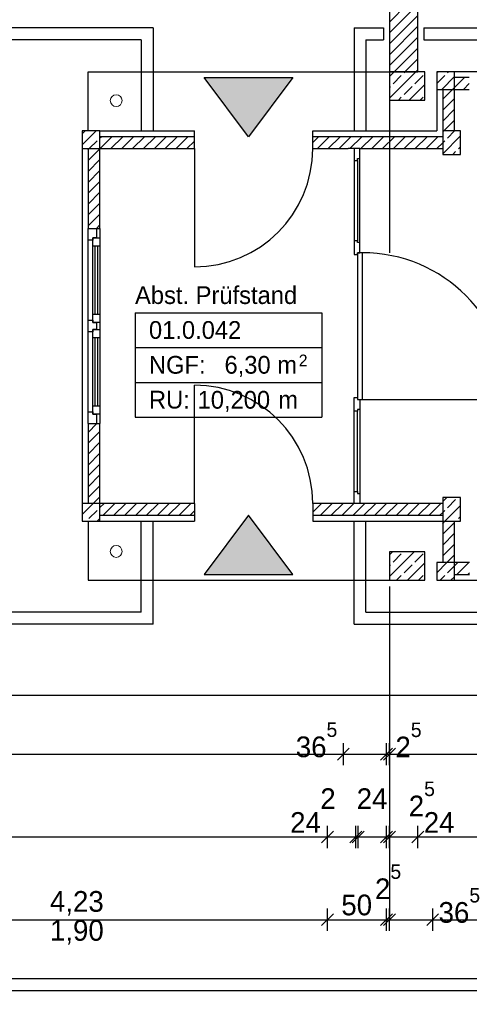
# Model space of a CAD drawing. Extents: x -28.8 to 50.4, y -5.6 to 85.1.
# Tile 26 of 29: x 33.7 to 37.5, y 45.7 to 54. Entities that reach past the tile are written whole.
import ezdxf

# ---------------------------------------------------------------- set-up
doc = ezdxf.new("R2010")
doc.units = 0
doc.header["$MEASUREMENT"] = 0
doc.linetypes.add('Strichlinie', pattern=[0.005644, 0.002822, -0.002822])
doc.linetypes.add('Wipeout_Contour', pattern=[1, 0, -1])
for name, color, linetype in [('0._EG_2_0', 7, 'Continuous'), ('0._EG_2_A_1 Sanitär', 7, 'Continuous'), ('0._EG_2_P_BM_AUSSEN', 7, 'Continuous'), ('0._EG_2_P_ZE_SYMBOL', 7, 'Continuous'), ('0._EG_2_R_NT_DACH', 7, 'Continuous'), ('0._EG_2_R_TR_AUSSENWAND', 7, 'Continuous'), ('0._EG_2_R_TR_INNENWAND', 7, 'Continuous'), ('0._EG_2_R_TR_STUETZE', 7, 'Continuous'), ('0._EG_2_Räume', 7, 'Continuous'), ('0._EG_2_X_EA_STRASSEN', 7, 'Continuous')]:
    doc.layers.add(name, color=color, linetype=linetype)
doc.styles.add('ERSTELLTER_STIL_1', font='txt')
doc.styles.add('ERSTELLTER_STIL_2', font='txt')
pattern_1 = [(45, (0, 0), (-0.04596194, 0.04596194), [])]
pattern_2 = [(45, (0, 0), (-0.09192388, 0.09192388), []), (45, (-0.04596, 0.04596), (-0.09192388, 0.09192388), [0.0975, -0.0325])]

msp = doc.modelspace()

# ---------------------------------------------------------------- hatches: boundary and pattern name
at = {"layer": '0._EG_2_P_ZE_SYMBOL', "linetype": 'Continuous', "ltscale": 1000}
for points in [[(35.9676, 53.505), (35.2176, 53.505), (35.5926, 53.005)], [(35.9676, 49.305), (35.2176, 49.305), (35.5926, 49.805)]]:
    msp.add_hatch(color=256, dxfattribs=at).paths.add_polyline_path(points, flags=0)
at = {"layer": '0._EG_2_R_TR_AUSSENWAND', "linetype": 'Continuous', "ltscale": 1000}
h = msp.add_hatch(dxfattribs=at)
h.set_pattern_fill('MW_Kalksandstein_0002', color=256, style=0, pattern_type=2)
h.set_pattern_definition(pattern_1)
h.paths.add_polyline_path([(36.785, 53.5541), (37.025, 53.5541), (37.025, 54.125), (36.785, 54.125)], flags=0)
at = {"layer": '0._EG_2_R_TR_INNENWAND', "linetype": 'Continuous', "ltscale": 1000}
h = msp.add_hatch(dxfattribs=at)
h.set_pattern_fill('MW_Kalksandstein_0002', color=256, style=0, pattern_type=2)
h.set_pattern_definition(pattern_1)
h.paths.add_polyline_path([(37.335, 53.505), (37.335, 53.405), (37.46, 53.405), (37.46, 53.435), (37.46, 53.505)], flags=0)
h = msp.add_hatch(dxfattribs=at)
h.set_pattern_fill('MW_Kalksandstein_0002', color=256, style=0, pattern_type=2)
h.set_pattern_definition(pattern_1)
h.paths.add_polyline_path([(37.235, 53.055), (37.335, 53.055), (37.335, 53.405), (37.235, 53.405)], flags=0)
h = msp.add_hatch(dxfattribs=at)
h.set_pattern_fill('MW_Kalksandstein_0002', color=256, style=0, pattern_type=2)
h.set_pattern_definition(pattern_1)
h.paths.add_polyline_path([(35.135, 53.005), (34.335, 53.005), (34.335, 52.905), (35.135, 52.905)], flags=0)
h = msp.add_hatch(dxfattribs=at)
h.set_pattern_fill('MW_Kalksandstein_0002', color=256, style=0, pattern_type=2)
h.set_pattern_definition(pattern_1)
h.paths.add_polyline_path([(37.235, 53.005), (36.135, 53.005), (36.135, 52.905), (37.235, 52.905)], flags=0)
h = msp.add_hatch(dxfattribs=at)
h.set_pattern_fill('MW_Kalksandstein_0002', color=256, style=0, pattern_type=2)
h.set_pattern_definition(pattern_1)
h.paths.add_polyline_path([(34.235, 52.23), (34.305, 52.23), (34.335, 52.23), (34.335, 52.905), (34.235, 52.905)], flags=0)
h = msp.add_hatch(dxfattribs=at)
h.set_pattern_fill('MW_Kalksandstein_0002', color=256, style=0, pattern_type=2)
h.set_pattern_definition(pattern_1)
h.paths.add_polyline_path([(34.235, 49.905), (34.335, 49.905), (34.335, 50.58), (34.305, 50.58), (34.235, 50.58)], flags=0)
h = msp.add_hatch(dxfattribs=at)
h.set_pattern_fill('MW_Kalksandstein_0002', color=256, style=0, pattern_type=2)
h.set_pattern_definition(pattern_1)
h.paths.add_polyline_path([(34.335, 49.905), (34.335, 49.805), (35.135, 49.805), (35.135, 49.905)], flags=0)
h = msp.add_hatch(dxfattribs=at)
h.set_pattern_fill('MW_Kalksandstein_0002', color=256, style=0, pattern_type=2)
h.set_pattern_definition(pattern_1)
h.paths.add_polyline_path([(37.235, 49.905), (36.135, 49.905), (36.135, 49.805), (37.235, 49.805)], flags=0)
h = msp.add_hatch(dxfattribs=at)
h.set_pattern_fill('MW_Kalksandstein_0002', color=256, style=0, pattern_type=2)
h.set_pattern_definition(pattern_1)
h.paths.add_polyline_path([(37.235, 49.405), (37.335, 49.405), (37.335, 49.755), (37.235, 49.755)], flags=0)
h = msp.add_hatch(dxfattribs=at)
h.set_pattern_fill('MW_Kalksandstein_0002', color=256, style=0, pattern_type=2)
h.set_pattern_definition(pattern_1)
h.paths.add_polyline_path([(37.335, 49.405), (37.335, 49.305), (37.4602, 49.305), (37.4602, 49.375), (37.4602, 49.405)], flags=0)
at = {"layer": '0._EG_2_R_TR_STUETZE', "linetype": 'Continuous', "ltscale": 1000}
h = msp.add_hatch(dxfattribs=at)
h.set_pattern_fill('Beton__Stahlbeton_0002', color=256, style=0, pattern_type=2)
h.set_pattern_definition(pattern_2)
h.paths.add_polyline_path([(36.785, 53.315), (37.085, 53.315), (37.085, 53.555), (36.785, 53.555)], flags=0)
h = msp.add_hatch(dxfattribs=at)
h.set_pattern_fill('Beton__Stahlbeton_0002', color=256, style=0, pattern_type=2)
h.set_pattern_definition(pattern_2)
h.paths.add_polyline_path([(37.185, 53.405), (37.335, 53.405), (37.335, 53.555), (37.185, 53.555)], flags=0)
h = msp.add_hatch(dxfattribs=at)
h.set_pattern_fill('Beton__Stahlbeton_0002', color=256, style=0, pattern_type=2)
h.set_pattern_definition(pattern_2)
h.paths.add_polyline_path([(34.185, 52.905), (34.335, 52.905), (34.335, 53.055), (34.185, 53.055)], flags=0)
h = msp.add_hatch(dxfattribs=at)
h.set_pattern_fill('Beton__Stahlbeton_0002', color=256, style=0, pattern_type=2)
h.set_pattern_definition(pattern_2)
h.paths.add_polyline_path([(37.235, 52.855), (37.385, 52.855), (37.385, 53.055), (37.235, 53.055)], flags=0)
h = msp.add_hatch(dxfattribs=at)
h.set_pattern_fill('Beton__Stahlbeton_0002', color=256, style=0, pattern_type=2)
h.set_pattern_definition(pattern_2)
h.paths.add_polyline_path([(37.235, 49.755), (37.385, 49.755), (37.385, 49.955), (37.235, 49.955)], flags=0)
h = msp.add_hatch(dxfattribs=at)
h.set_pattern_fill('Beton__Stahlbeton_0002', color=256, style=0, pattern_type=2)
h.set_pattern_definition(pattern_2)
h.paths.add_polyline_path([(34.185, 49.755), (34.335, 49.755), (34.335, 49.905), (34.185, 49.905)], flags=0)
h = msp.add_hatch(dxfattribs=at)
h.set_pattern_fill('Beton__Stahlbeton_0002', color=256, style=0, pattern_type=2)
h.set_pattern_definition(pattern_2)
h.paths.add_polyline_path([(36.785, 49.255), (37.085, 49.255), (37.085, 49.495), (36.785, 49.495)], flags=0)
h = msp.add_hatch(dxfattribs=at)
h.set_pattern_fill('Beton__Stahlbeton_0002', color=256, style=0, pattern_type=2)
h.set_pattern_definition(pattern_2)
h.paths.add_polyline_path([(37.185, 49.255), (37.335, 49.255), (37.335, 49.405), (37.185, 49.405)], flags=0)

# ---------------------------------------------------------------- linework, layer by layer
at = {"layer": '0._EG_2_0', "linetype": 'Continuous', "ltscale": 1000}
for p, q in [((35.135, 52.905), (35.135, 53.005)), ((36.135, 52.905), (36.135, 53.005)), ((36.485, 52.905), (36.435, 52.905)), ((36.535, 52.905), (36.485, 52.905)), ((34.235, 52.23), (34.305, 52.23)), ((34.305, 52.23), (34.335, 52.23)), ((34.235, 50.58), (34.305, 50.58)), ((34.305, 50.58), (34.335, 50.58)), ((35.135, 49.905), (35.135, 49.805)), ((36.135, 49.905), (36.135, 49.805)), ((36.485, 49.905), (36.435, 49.905)), ((36.535, 49.905), (36.485, 49.905))]:
    msp.add_line(p, q, dxfattribs=at)
at = {"layer": '0._EG_2_A_1 Sanitär', "color": 5, "linetype": 'Continuous', "lineweight": 13, "ltscale": 1000}
for centre in [(34.4728, 53.3109), (34.4728, 49.4991)]:
    msp.add_circle(centre, 0.05, dxfattribs=at)
at = {"layer": '0._EG_2_P_BM_AUSSEN', "linetype": 'Continuous', "ltscale": 1000}
for p, q in [((-0.055, 48.285), (44.41, 48.285)), ((36.395, 47.6913), (36.395, 47.8788)), ((36.76, 47.6913), (36.76, 47.8788)), ((36.785, 47.6913), (36.785, 47.8788)), ((36.445, 47.835), (36.345, 47.735)), ((36.71, 47.735), (36.81, 47.835)), ((36.835, 47.835), (36.735, 47.735)), ((0.3663, 47.785), (36.395, 47.785)), ((36.395, 47.785), (36.76, 47.785)), ((36.76, 47.785), (36.785, 47.785)), ((36.785, 47.785), (38.885, 47.785)), ((36.31, 47.135), (36.21, 47.035)), ((36.26, 46.9913), (36.26, 47.1788)), ((36.45, 47.035), (36.55, 47.135)), ((36.57, 47.135), (36.47, 47.035)), ((36.5, 46.9913), (36.5, 47.1788)), ((36.52, 46.9913), (36.52, 47.1788)), ((36.71, 47.035), (36.81, 47.135)), ((36.835, 47.135), (36.735, 47.035)), ((36.76, 46.9913), (36.76, 47.1788)), ((36.785, 46.9913), (36.785, 47.1788)), ((37.075, 47.135), (36.975, 47.035)), ((37.025, 46.9913), (37.025, 47.1788)), ((18.53, 47.085), (36.26, 47.085)), ((36.26, 47.085), (36.5, 47.085)), ((36.5, 47.085), (36.52, 47.085)), ((36.52, 47.085), (36.76, 47.085)), ((36.76, 47.085), (36.785, 47.085)), ((36.785, 47.085), (37.025, 47.085)), ((37.025, 47.085), (38.885, 47.085)), ((36.26, 46.2913), (36.26, 46.4788)), ((36.76, 46.2913), (36.76, 46.4788)), ((36.785, 46.2913), (36.785, 46.4788)), ((37.15, 46.2913), (37.15, 46.4788)), ((32.03, 46.385), (36.26, 46.385)), ((36.31, 46.435), (36.21, 46.335)), ((36.26, 46.385), (36.76, 46.385)), ((36.71, 46.335), (36.81, 46.435)), ((36.835, 46.435), (36.735, 46.335)), ((36.76, 46.385), (36.785, 46.385)), ((36.785, 46.385), (37.15, 46.385)), ((37.2, 46.435), (37.1, 46.335)), ((37.15, 46.385), (38.885, 46.385))]:
    msp.add_line(p, q, dxfattribs=at)
at = {"layer": '0._EG_2_P_ZE_SYMBOL', "linetype": 'Continuous', "ltscale": 1000}
for p, q in [((35.5926, 53.005), (35.2176, 53.505)), ((35.2176, 53.505), (35.9676, 53.505)), ((35.9676, 53.505), (35.5926, 53.005)), ((35.5926, 49.805), (35.2176, 49.305)), ((35.9676, 49.305), (35.5926, 49.805)), ((35.2176, 49.305), (35.9676, 49.305))]:
    msp.add_line(p, q, dxfattribs=at)
at = {"layer": '0._EG_2_R_NT_DACH', "linetype": 'Strichlinie', "ltscale": 1000}
for p, q in [((36.785, 60.49), (36.785, 41.965)), ((34.235, 53.0643), (34.235, 53.555)), ((34.235, 53.555), (36.785, 53.555)), ((34.235, 49.7457), (34.235, 49.255)), ((34.235, 49.255), (36.785, 49.255))]:
    msp.add_line(p, q, dxfattribs=at)
at = {"layer": '0._EG_2_R_TR_AUSSENWAND', "linetype": 'Continuous', "ltscale": 1000}
for p, q in [((36.785, 54.125), (36.785, 53.5541)), ((37.025, 53.5541), (37.025, 54.125)), ((36.785, 53.5541), (37.025, 53.5541)), ((42.235, 53.555), (37.335, 53.555)), ((37.185, 53.405), (37.185, 53.055)), ((34.335, 53.055), (35.135, 53.055)), ((35.135, 53.005), (35.135, 53.055)), ((36.135, 53.005), (36.135, 53.055)), ((36.135, 53.055), (37.185, 53.055)), ((34.185, 52.905), (34.185, 49.905)), ((35.135, 49.805), (35.135, 49.755)), ((36.135, 49.805), (36.135, 49.755)), ((34.335, 49.755), (35.135, 49.755)), ((36.135, 49.755), (37.235, 49.755)), ((37.335, 49.255), (40.135, 49.255))]:
    msp.add_line(p, q, dxfattribs=at)
at = {"layer": '0._EG_2_R_TR_INNENWAND', "linetype": 'Continuous', "ltscale": 1000}
for p, q in [((37.46, 53.505), (37.335, 53.505)), ((37.235, 53.405), (37.235, 53.005)), ((37.335, 53.405), (37.46, 53.405)), ((37.335, 53.055), (37.335, 53.405)), ((35.135, 53.005), (34.335, 53.005)), ((37.235, 53.005), (36.135, 53.005)), ((34.235, 52.905), (34.235, 52.23)), ((34.335, 52.23), (34.335, 52.905)), ((34.335, 52.905), (35.135, 52.905)), ((35.135, 52.905), (35.135, 51.905)), ((36.135, 52.905), (36.435, 52.905)), ((36.535, 52.905), (37.235, 52.905)), ((34.235, 52.23), (34.235, 50.58)), ((34.335, 52.23), (34.335, 50.58)), ((35.135, 49.905), (35.135, 50.905)), ((34.235, 50.58), (34.235, 49.905)), ((34.335, 49.905), (34.335, 50.58)), ((35.135, 49.905), (34.335, 49.905)), ((36.435, 49.905), (36.135, 49.905)), ((37.235, 49.905), (36.535, 49.905)), ((34.335, 49.805), (35.135, 49.805)), ((36.135, 49.805), (37.235, 49.805)), ((37.235, 49.805), (37.235, 49.405)), ((37.335, 49.405), (37.335, 49.755)), ((37.4602, 49.405), (37.335, 49.405)), ((37.335, 49.305), (37.4602, 49.305))]:
    msp.add_line(p, q, dxfattribs=at)
for centre, start, end in [((35.135, 52.905), 270, 0), ((35.135, 49.905), 0, 90)]:
    msp.add_arc(centre, 1, start, end, dxfattribs=at)
at = {"layer": '0._EG_2_R_TR_STUETZE', "linetype": 'Continuous', "ltscale": 1000}
for p, q in [((36.785, 53.555), (36.785, 53.315)), ((37.085, 53.555), (36.785, 53.555)), ((37.085, 53.315), (37.085, 53.555)), ((37.185, 53.555), (37.185, 53.405)), ((37.335, 53.555), (37.185, 53.555)), ((37.335, 53.405), (37.335, 53.555)), ((37.185, 53.405), (37.335, 53.405)), ((36.785, 53.315), (37.085, 53.315)), ((34.185, 53.055), (34.185, 52.905)), ((34.335, 53.055), (34.185, 53.055)), ((34.335, 52.905), (34.335, 53.055)), ((37.235, 53.055), (37.235, 52.855)), ((37.385, 53.055), (37.235, 53.055)), ((37.385, 52.855), (37.385, 53.055)), ((34.185, 52.905), (34.335, 52.905)), ((37.235, 52.855), (37.385, 52.855)), ((37.235, 49.955), (37.235, 49.755)), ((37.385, 49.955), (37.235, 49.955)), ((37.385, 49.755), (37.385, 49.955)), ((34.185, 49.905), (34.185, 49.755)), ((34.335, 49.905), (34.185, 49.905)), ((34.335, 49.755), (34.335, 49.905)), ((34.185, 49.755), (34.335, 49.755)), ((37.235, 49.755), (37.385, 49.755)), ((36.785, 49.495), (36.785, 49.255)), ((37.085, 49.495), (36.785, 49.495)), ((37.085, 49.255), (37.085, 49.495)), ((37.185, 49.405), (37.185, 49.255)), ((37.335, 49.405), (37.185, 49.405)), ((37.335, 49.255), (37.335, 49.405)), ((36.785, 49.255), (37.085, 49.255)), ((37.185, 49.255), (37.335, 49.255))]:
    msp.add_line(p, q, dxfattribs=at)
at = {"layer": '0._EG_2_Räume', "linetype": 'Continuous', "ltscale": 1000}
for p, q in [((34.6322, 51.5177), (34.6322, 50.6338)), ((34.6322, 51.5177), (36.211, 51.5177)), ((36.211, 51.5177), (36.211, 50.6338)), ((34.6322, 51.2231), (36.211, 51.2231)), ((34.6322, 50.9285), (36.211, 50.9285)), ((34.6322, 50.6338), (36.211, 50.6338))]:
    msp.add_line(p, q, dxfattribs=at)
at = {"layer": '0._EG_2_X_EA_STRASSEN', "linetype": 'Continuous', "ltscale": 1000}
for p, q in [((34.785, 53.925), (32.9211, 53.925)), ((34.785, 53.925), (34.785, 53.055)), ((36.485, 53.925), (36.485, 53.055)), ((36.485, 53.925), (36.735, 53.925)), ((36.735, 53.925), (36.735, 53.825)), ((37.075, 53.925), (47.865, 53.925)), ((37.075, 53.925), (37.075, 53.825)), ((34.685, 53.825), (32.9211, 53.825)), ((34.685, 53.825), (34.685, 53.055)), ((36.585, 53.825), (36.585, 53.055)), ((36.585, 53.825), (36.735, 53.825)), ((37.075, 53.825), (47.865, 53.825)), ((34.685, 53.055), (34.785, 53.055)), ((36.485, 53.055), (36.585, 53.055)), ((34.685, 48.985), (34.685, 49.755)), ((34.685, 49.755), (34.785, 49.755)), ((34.785, 48.885), (34.785, 49.755)), ((36.485, 48.885), (36.485, 49.755)), ((36.485, 49.755), (36.585, 49.755)), ((36.585, 48.985), (36.585, 49.755)), ((34.685, 48.985), (26.1904, 48.985)), ((36.585, 48.985), (47.865, 48.985)), ((34.785, 48.885), (26.0527, 48.885)), ((36.485, 48.885), (47.865, 48.885)), ((48.1049, 45.885), (-1.0638, 45.885)), ((48.1049, 45.785), (-1.0638, 45.785))]:
    msp.add_line(p, q, dxfattribs=at)

# ---------------------------------------------------------------- texts
at = {"layer": '0._EG_2_P_BM_AUSSEN', "linetype": 'Continuous', "char_height": 0.175, "attachment_point": 7, "style": 'ERSTELLTER_STIL_2'}
for s, insert in [('{36\\A1{\\H0.7x;\\S5^  ;}}', (35.9918, 47.757)), ('{2\\A1{\\H0.7x;\\S5^  ;}}', (36.835, 47.7581)), ('{2}', (36.1994, 47.3213)), ('{24}', (36.5072, 47.3213)), ('{2\\A1{\\H0.7x;\\S5^  ;}}', (36.9478, 47.2593)), ('{24}', (35.9444, 47.12)), ('{24}', (37.075, 47.12)), ('{2\\A1{\\H0.7x;\\S5^  ;}}', (36.6623, 46.5593)), ('{4,23}', (33.9122, 46.42)), ('{50}', (36.3772, 46.42)), ('{36\\A1{\\H0.7x;\\S5^  ;}}', (37.2, 46.357)), ('{1,90}', (33.9122, 46.175))]:
    msp.add_mtext(s, dxfattribs=dict(at, insert=insert))
at = {"layer": '0._EG_2_Räume', "linetype": 'Continuous'}
for s, insert, char_height, attachment_point, style in [('{Abst. Prüfstand}', (34.6322, 51.7413), 0.15, 1, 'ERSTELLTER_STIL_1'), ('{01.0.042 }', (34.75, 51.4466), 0.15, 1, 'ERSTELLTER_STIL_2'), ('{NGF: }', (34.75, 51.152), 0.15, 1, 'ERSTELLTER_STIL_2'), ('{6,30 m}', (35.3891, 51.152), 0.15, 1, 'ERSTELLTER_STIL_2'), ('{2}', (36.0172, 51.1634), 0.1, 1, 'ERSTELLTER_STIL_2'), ('{10,200}', (35.1614, 50.6782), 0.15, 7, 'ERSTELLTER_STIL_2'), ('{RU: }', (34.75, 50.8573), 0.15, 1, 'ERSTELLTER_STIL_2'), ('{ m}', (35.7882, 50.8573), 0.15, 1, 'ERSTELLTER_STIL_2')]:
    msp.add_mtext(s, dxfattribs=dict(at, insert=insert, char_height=char_height, attachment_point=attachment_point, style=style))

# ---------------------------------------------------------------- wipeouts: each hides what was drawn before it
at = {"color": 254, "linetype": 'Wipeout_Contour', "lineweight": 0, "ltscale": 511.140399}
msp.add_wipeout([(36.515, 52.82), (36.515, 52.805), (36.485, 52.805), (36.485, 52.125), (36.515, 52.125), (36.515, 52.11), (36.535, 52.11), (36.535, 52.82)], dxfattribs=at).dxf.layer = '0._EG_2_R_TR_INNENWAND'
at = {"color": 254, "linetype": 'Wipeout_Contour', "lineweight": 0, "ltscale": 497.319727}
msp.add_wipeout([(36.515, 49.99), (36.515, 50.005), (36.485, 50.005), (36.485, 50.685), (36.515, 50.685), (36.515, 50.7), (36.535, 50.7), (36.535, 49.99)], dxfattribs=at).dxf.layer = '0._EG_2_R_TR_INNENWAND'

# ---------------------------------------------------------------- next in the draw order: wipeouts: each hides what was drawn before it
at = {"color": 254, "linetype": 'Wipeout_Contour', "lineweight": 0, "ltscale": 384.699128}
msp.add_wipeout([(36.485, 52.905), (36.485, 52.805), (36.515, 52.805), (36.515, 52.82), (36.535, 52.82), (36.535, 52.905)], dxfattribs=at).dxf.layer = '0._EG_2_R_TR_INNENWAND'
at = {"color": 254, "linetype": 'Wipeout_Contour', "lineweight": 0, "ltscale": 248.397022}
msp.add_wipeout([(34.235, 52.13), (34.275, 52.13), (34.275, 51.455), (34.235, 51.455)], dxfattribs=at).dxf.layer = '0._EG_2_R_TR_INNENWAND'
at = {"color": 254, "linetype": 'Wipeout_Contour', "lineweight": 0, "ltscale": 508.530385}
msp.add_wipeout([(36.515, 52.11), (36.515, 52.125), (36.485, 52.125), (36.485, 52.01), (36.515, 52.01), (36.515, 52.025), (36.535, 52.025), (36.535, 52.11)], dxfattribs=at).dxf.layer = '0._EG_2_R_TR_INNENWAND'
at = {"color": 254, "linetype": 'Wipeout_Contour', "lineweight": 0, "ltscale": 245.817541}
msp.add_wipeout([(34.235, 51.355), (34.275, 51.355), (34.275, 50.68), (34.235, 50.68)], dxfattribs=at).dxf.layer = '0._EG_2_R_TR_INNENWAND'
at = {"color": 254, "linetype": 'Wipeout_Contour', "lineweight": 0, "ltscale": 499.887156}
msp.add_wipeout([(36.515, 50.7), (36.515, 50.685), (36.485, 50.685), (36.485, 50.8), (36.515, 50.8), (36.515, 50.785), (36.535, 50.785), (36.535, 50.7)], dxfattribs=at).dxf.layer = '0._EG_2_R_TR_INNENWAND'
at = {"color": 254, "linetype": 'Wipeout_Contour', "lineweight": 0, "ltscale": 371.768088}
msp.add_wipeout([(36.485, 49.905), (36.485, 50.005), (36.515, 50.005), (36.515, 49.99), (36.535, 49.99), (36.535, 49.905)], dxfattribs=at).dxf.layer = '0._EG_2_R_TR_INNENWAND'

# ---------------------------------------------------------------- next in the draw order: linework, layer by layer
at = {"layer": '0._EG_2_R_TR_INNENWAND', "linetype": 'Continuous', "ltscale": 1000}
for p, q in [((36.485, 52.905), (36.485, 52.805)), ((36.535, 52.905), (36.485, 52.905)), ((36.535, 52.905), (36.485, 52.905)), ((36.535, 52.82), (36.535, 52.905)), ((36.485, 52.805), (36.485, 52.125)), ((36.485, 52.805), (36.515, 52.805)), ((36.515, 52.805), (36.515, 52.82)), ((36.515, 52.82), (36.535, 52.82)), ((36.515, 52.805), (36.515, 52.125)), ((36.535, 52.11), (36.535, 52.82)), ((36.515, 52.125), (36.485, 52.125)), ((36.515, 52.11), (36.515, 52.125)), ((36.535, 52.11), (36.515, 52.11)), ((36.515, 50.7), (36.515, 50.685)), ((36.535, 50.7), (36.515, 50.7)), ((36.535, 50.7), (36.535, 49.99)), ((36.485, 50.005), (36.485, 50.685)), ((36.515, 50.685), (36.485, 50.685)), ((36.515, 50.005), (36.515, 50.685)), ((36.485, 49.905), (36.485, 50.005)), ((36.485, 50.005), (36.515, 50.005)), ((36.515, 50.005), (36.515, 49.99)), ((36.515, 49.99), (36.535, 49.99)), ((36.535, 49.99), (36.535, 49.905)), ((36.535, 49.905), (36.485, 49.905)), ((36.535, 49.905), (36.485, 49.905))]:
    msp.add_line(p, q, dxfattribs=at)

# ---------------------------------------------------------------- next in the draw order: wipeouts: each hides what was drawn before it
at = {"color": 254, "linetype": 'Wipeout_Contour', "lineweight": 0, "ltscale": 373.95004}
msp.add_wipeout([(34.305, 52.23), (34.305, 52.15), (34.275, 52.15), (34.275, 52.13), (34.235, 52.13), (34.235, 52.23)], dxfattribs=at).dxf.layer = '0._EG_2_R_TR_INNENWAND'
at = {"color": 254, "linetype": 'Wipeout_Contour', "lineweight": 0, "ltscale": 248.462037}
msp.add_wipeout([(34.275, 52.08), (34.295, 52.08), (34.295, 51.505), (34.275, 51.505)], dxfattribs=at).dxf.layer = '0._EG_2_R_TR_INNENWAND'
at = {"color": 254, "linetype": 'Wipeout_Contour', "lineweight": 0, "ltscale": 252.265172}
msp.add_wipeout([(36.555, 52.025), (36.515, 52.025), (36.515, 50.785), (36.555, 50.785)], dxfattribs=at).dxf.layer = '0._EG_2_R_TR_INNENWAND'
at = {"color": 254, "linetype": 'Wipeout_Contour', "lineweight": 0, "ltscale": 370.92033}
msp.add_wipeout([(34.235, 51.405), (34.235, 51.455), (34.275, 51.455), (34.275, 51.435), (34.305, 51.435), (34.305, 51.405)], dxfattribs=at).dxf.layer = '0._EG_2_R_TR_INNENWAND'
at = {"color": 254, "linetype": 'Wipeout_Contour', "lineweight": 0, "ltscale": 245.883226}
msp.add_wipeout([(34.275, 51.305), (34.295, 51.305), (34.295, 50.73), (34.275, 50.73)], dxfattribs=at).dxf.layer = '0._EG_2_R_TR_INNENWAND'
at = {"color": 254, "linetype": 'Wipeout_Contour', "lineweight": 0, "ltscale": 367.308434}
msp.add_wipeout([(34.235, 50.58), (34.235, 50.68), (34.275, 50.68), (34.275, 50.66), (34.305, 50.66), (34.305, 50.58)], dxfattribs=at).dxf.layer = '0._EG_2_R_TR_INNENWAND'

# ---------------------------------------------------------------- next in the draw order: linework, layer by layer
at = {"layer": '0._EG_2_R_TR_INNENWAND', "linetype": 'Continuous', "ltscale": 1000}
for p, q in [((34.235, 52.23), (34.305, 52.23)), ((36.485, 52.125), (36.485, 52.01)), ((36.535, 52.025), (36.535, 52.11)), ((36.485, 52.01), (36.515, 52.01)), ((36.515, 52.01), (36.515, 52.025)), ((36.515, 52.025), (36.535, 52.025)), ((36.555, 52.025), (36.515, 52.025)), ((36.515, 52.025), (36.515, 50.785)), ((36.555, 50.785), (36.555, 52.025)), ((36.485, 50.685), (36.485, 50.8)), ((36.485, 50.8), (36.515, 50.8)), ((36.515, 50.8), (36.515, 50.785)), ((36.515, 50.785), (36.535, 50.785)), ((36.515, 50.785), (36.555, 50.785)), ((36.535, 50.785), (36.535, 50.7)), ((36.555, 50.785), (37.795, 50.785)), ((34.235, 50.58), (34.305, 50.58))]:
    msp.add_line(p, q, dxfattribs=at)
msp.add_arc((36.555, 50.785), 1.24, 0, 90, dxfattribs=at)

# ---------------------------------------------------------------- next in the draw order: wipeouts: each hides what was drawn before it
at = {"color": 254, "linetype": 'Wipeout_Contour', "lineweight": 0, "ltscale": 248.550389}
msp.add_wipeout([(34.315, 52.08), (34.335, 52.08), (34.335, 51.505), (34.315, 51.505)], dxfattribs=at).dxf.layer = '0._EG_2_R_TR_INNENWAND'
at = {"color": 254, "linetype": 'Wipeout_Contour', "lineweight": 0, "ltscale": 245.972504}
msp.add_wipeout([(34.315, 51.305), (34.335, 51.305), (34.335, 50.73), (34.315, 50.73)], dxfattribs=at).dxf.layer = '0._EG_2_R_TR_INNENWAND'

# ---------------------------------------------------------------- next in the draw order: wipeouts: each hides what was drawn before it
at = {"color": 254, "linetype": 'Wipeout_Contour', "lineweight": 0, "ltscale": 249.578432}
msp.add_wipeout([(34.275, 52.15), (34.335, 52.15), (34.335, 52.08), (34.275, 52.08)], dxfattribs=at).dxf.layer = '0._EG_2_R_TR_INNENWAND'
at = {"color": 254, "linetype": 'Wipeout_Contour', "lineweight": 0, "ltscale": 247.427563}
msp.add_wipeout([(34.275, 51.505), (34.335, 51.505), (34.335, 51.435), (34.275, 51.435)], dxfattribs=at).dxf.layer = '0._EG_2_R_TR_INNENWAND'
at = {"color": 254, "linetype": 'Wipeout_Contour', "lineweight": 0, "ltscale": 244.854152}
msp.add_wipeout([(34.275, 50.73), (34.335, 50.73), (34.335, 50.66), (34.275, 50.66)], dxfattribs=at).dxf.layer = '0._EG_2_R_TR_INNENWAND'

# ---------------------------------------------------------------- next in the draw order: linework, layer by layer
at = {"layer": '0._EG_2_R_TR_INNENWAND', "linetype": 'Continuous', "ltscale": 1000}
for p, q in [((34.235, 52.13), (34.235, 52.23)), ((34.305, 52.23), (34.305, 52.15)), ((34.235, 51.455), (34.235, 52.13)), ((34.275, 52.13), (34.235, 52.13)), ((34.305, 52.15), (34.275, 52.15)), ((34.275, 52.15), (34.275, 52.13)), ((34.275, 52.15), (34.335, 52.15)), ((34.235, 51.455), (34.275, 51.455)), ((34.235, 50.58), (34.235, 50.68)), ((34.235, 50.68), (34.275, 50.68)), ((34.275, 50.68), (34.275, 50.66)), ((34.275, 50.66), (34.305, 50.66)), ((34.335, 50.66), (34.275, 50.66)), ((34.305, 50.66), (34.305, 50.58))]:
    msp.add_line(p, q, dxfattribs=at)

# ---------------------------------------------------------------- next in the draw order: wipeouts: each hides what was drawn before it
at = {"color": 254, "linetype": 'Wipeout_Contour', "lineweight": 0, "ltscale": 248.506204}
msp.add_wipeout([(34.315, 52.08), (34.315, 51.505), (34.295, 51.505), (34.295, 52.08)], dxfattribs=at).dxf.layer = '0._EG_2_R_TR_INNENWAND'
at = {"color": 254, "linetype": 'Wipeout_Contour', "lineweight": 0, "ltscale": 370.323502}
msp.add_wipeout([(34.305, 51.405), (34.305, 51.375), (34.275, 51.375), (34.275, 51.355), (34.235, 51.355), (34.235, 51.405)], dxfattribs=at).dxf.layer = '0._EG_2_R_TR_INNENWAND'

# ---------------------------------------------------------------- next in the draw order: linework, layer by layer
at = {"layer": '0._EG_2_R_TR_INNENWAND', "linetype": 'Continuous', "ltscale": 1000}
for p, q in [((34.275, 52.08), (34.275, 52.15)), ((34.335, 52.15), (34.335, 52.08)), ((34.275, 51.505), (34.275, 52.08)), ((34.335, 52.08), (34.275, 52.08)), ((34.295, 51.505), (34.295, 52.08)), ((34.315, 52.08), (34.315, 51.505)), ((34.335, 52.08), (34.335, 51.505)), ((34.275, 51.505), (34.335, 51.505)), ((34.275, 51.435), (34.275, 51.505)), ((34.275, 51.455), (34.275, 51.435)), ((34.335, 51.505), (34.335, 51.435)), ((34.275, 51.435), (34.305, 51.435)), ((34.335, 51.435), (34.275, 51.435))]:
    msp.add_line(p, q, dxfattribs=at)

# ---------------------------------------------------------------- next in the draw order: wipeouts: each hides what was drawn before it
at = {"color": 254, "linetype": 'Wipeout_Contour', "lineweight": 0, "ltscale": 246.995049}
msp.add_wipeout([(34.275, 51.375), (34.335, 51.375), (34.335, 51.305), (34.275, 51.305)], dxfattribs=at).dxf.layer = '0._EG_2_R_TR_INNENWAND'

# ---------------------------------------------------------------- next in the draw order: linework, layer by layer
at = {"layer": '0._EG_2_R_TR_INNENWAND', "linetype": 'Continuous', "ltscale": 1000}
for p, q in [((34.235, 51.405), (34.235, 51.455)), ((34.235, 51.355), (34.235, 51.405)), ((34.305, 51.375), (34.275, 51.375)), ((34.275, 51.375), (34.275, 51.355)), ((34.275, 51.375), (34.335, 51.375)), ((34.305, 51.435), (34.305, 51.405)), ((34.305, 51.405), (34.305, 51.375)), ((34.235, 50.68), (34.235, 51.355)), ((34.275, 51.355), (34.235, 51.355))]:
    msp.add_line(p, q, dxfattribs=at)

# ---------------------------------------------------------------- next in the draw order: wipeouts: each hides what was drawn before it
at = {"color": 254, "linetype": 'Wipeout_Contour', "lineweight": 0, "ltscale": 245.927856}
msp.add_wipeout([(34.315, 51.305), (34.315, 50.73), (34.295, 50.73), (34.295, 51.305)], dxfattribs=at).dxf.layer = '0._EG_2_R_TR_INNENWAND'

# ---------------------------------------------------------------- next in the draw order: linework, layer by layer
at = {"layer": '0._EG_2_R_TR_INNENWAND', "linetype": 'Continuous', "ltscale": 1000}
for p, q in [((34.275, 51.305), (34.275, 51.375)), ((34.335, 51.375), (34.335, 51.305)), ((34.275, 50.73), (34.275, 51.305)), ((34.335, 51.305), (34.275, 51.305)), ((34.295, 50.73), (34.295, 51.305)), ((34.315, 51.305), (34.315, 50.73)), ((34.335, 51.305), (34.335, 50.73)), ((34.275, 50.73), (34.335, 50.73)), ((34.275, 50.66), (34.275, 50.73)), ((34.335, 50.73), (34.335, 50.66))]:
    msp.add_line(p, q, dxfattribs=at)

doc.saveas('drawing.dxf')
